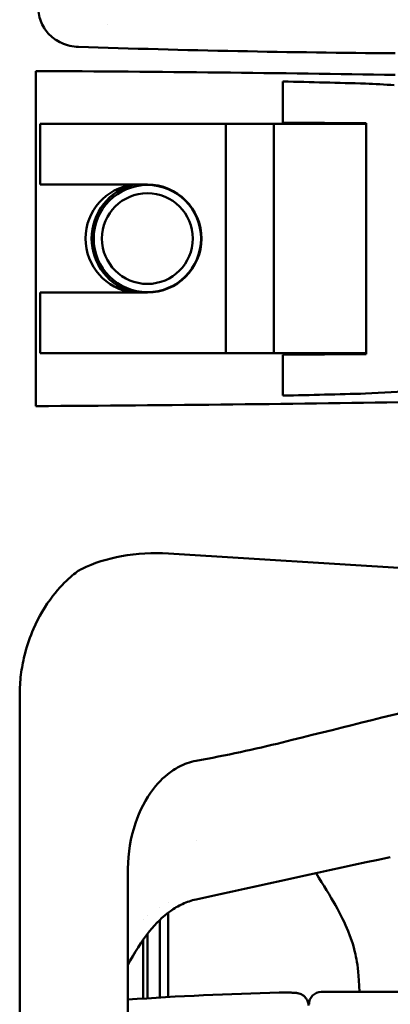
# Model space of a CAD drawing. Header units: millimetres. Extents: x 0 to 4878, y -120 to 1682.
# Tile 207 of 213: x 1172 to 1216, y 1273 to 1392. Entities that reach past the tile are written whole.
import ezdxf

# ---------------------------------------------------------------- set-up
doc = ezdxf.new("R2010")
doc.units = ezdxf.units.MM
doc.header["$LTSCALE"] = 2
doc.layers.add('Sichtbar (ISO)', color=7, linetype='Continuous', lineweight=50)

msp = doc.modelspace()

# ---------------------------------------------------------------- linework, layer by layer
at = {"layer": 'Sichtbar (ISO)'}
for p, q in [((1182.213, 1391.5136), (1182.2108, 1391.5136)), ((1173.487, 1385.8311), (1173.487, 1345.1961)), ((1203.387, 1379.6009), (1203.387, 1384.5576)), ((1173.987, 1379.4136), (1174.487, 1379.4136)), ((1173.987, 1372.0636), (1173.987, 1379.4136)), ((1196.487, 1379.4136), (1174.487, 1379.4136)), ((1196.487, 1379.4136), (1196.787, 1379.4136)), ((1196.487, 1351.6136), (1196.487, 1379.4136)), ((1201.987, 1379.4136), (1196.787, 1379.4136)), ((1201.987, 1379.4136), (1202.287, 1379.4136)), ((1213.487, 1379.4136), (1202.287, 1379.4136)), ((1202.287, 1379.4136), (1202.287, 1351.6136)), ((1213.487, 1379.5127), (1203.387, 1379.6009)), ((1205.987, 1379.5782), (1205.987, 1379.4136)), ((1207.487, 1379.5651), (1207.487, 1379.4136)), ((1213.387, 1379.5136), (1212.487, 1379.5136)), ((1212.487, 1379.4136), (1212.487, 1379.5136)), ((1213.487, 1379.5127), (1213.487, 1379.4136)), ((1213.487, 1379.4136), (1213.487, 1351.6136)), ((1174.487, 1372.0636), (1173.987, 1372.0636)), ((1186.987, 1372.0636), (1174.487, 1372.0636)), ((1173.987, 1358.9636), (1174.487, 1358.9636)), ((1173.987, 1351.6136), (1173.987, 1358.9636)), ((1186.987, 1358.9636), (1174.487, 1358.9636)), ((1174.487, 1351.6136), (1173.987, 1351.6136)), ((1196.487, 1351.6136), (1174.487, 1351.6136)), ((1196.787, 1351.6136), (1196.487, 1351.6136)), ((1201.987, 1351.6136), (1196.787, 1351.6136)), ((1202.287, 1351.6136), (1201.987, 1351.6136)), ((1213.487, 1351.6136), (1202.287, 1351.6136)), ((1213.487, 1351.5145), (1203.387, 1351.4263)), ((1205.987, 1351.6136), (1205.987, 1351.449)), ((1207.487, 1351.6136), (1207.487, 1351.4621)), ((1212.487, 1351.5136), (1212.487, 1351.6136)), ((1212.487, 1351.5136), (1213.387, 1351.5136)), ((1213.487, 1351.6136), (1213.487, 1351.5145)), ((1203.387, 1346.4696), (1203.387, 1351.4263)), ((1223.3564, 1325.1958), (1189.5385, 1327.3311)), ((1171.5297, 1310.1049), (1171.5297, 1080.9223)), ((1192.8884, 1292.4789), (1192.8884, 1292.4789)), ((1184.6192, 1288.8076), (1184.6192, 1102.2196)), ((1189.4854, 1284.9511), (1189.4854, 1284.9511)), ((1188.477, 1284.4539), (1188.477, 1284.4539)), ((1186.487, 1282.958), (1186.487, 1282.958)), ((1186.987, 1283.4222), (1186.987, 1283.4222)), ((1186.987, 1281.1875), (1186.987, 1273.3913)), ((1186.487, 1273.3595), (1186.487, 1280.5065)), ((1184.6192, 1278.7586), (1184.6192, 1278.7582)), ((1221.2366, 1274.1829), (1212.1384, 1274.1829))]:
    msp.add_line(p, q, dxfattribs=at)
for radius in [6.5, 5.5]:
    msp.add_circle((1186.987, 1365.5136), radius, dxfattribs=at)
for centre, radius, start, end in [((1186.087, 1365.5136), 6.6, 97.057083, 262.942917), ((1186.987, 1365.5136), 6.75, 103.982311, 256.017689), ((1186.987, 1365.5136), 6.55, 270, 90), ((1212.1384, 874.2636), 399.9193, 91.316162, 93.945756), ((1208.0588, 1272.6621), 1.5, 90.586693, 180), ((1212.1384, 874.2636), 399.9193, 90, 90.586693)]:
    msp.add_arc(centre, radius, start, end, dxfattribs=at)
for centre, major_axis, ratio, start_param, end_param in [((1145.0916, 1379.9136), (171.8175, 0), 0.03492077, 1.13906854, 1.40476953), ((1162.1605, 1379.5136), (-105.9567, 0), 0.05167608, 4.20777803, 4.31274685), ((1122.9447, 1351.5136), (-129.5471, 0), 0.05167608, 2.34359528, 2.41175352), ((1145.0916, 1351.1136), (171.8175, 0), 0.03492077, 4.87841577, 5.16447875), ((1162.1605, 1351.5136), (105.9567, 0), 0.05167608, 5.11203111, 5.21699993), ((-50809.0156, -993.6668), (74628.2081, 10058.2046), 0.08581914, 5.47170231, 5.47214181), ((1202.7654, 1288.8079), (-0.0002, -18.6523), 0.97286947, 4.69583266, 4.71241305)]:
    msp.add_ellipse(centre, major_axis=major_axis, ratio=ratio, start_param=start_param, end_param=end_param, dxfattribs=at)
for points, knots in [([(1178.6329, 1388.7575), (1177.9262, 1388.7868), (1177.2228, 1388.9506), (1176.0463, 1389.483), (1175.5509, 1389.814), (1174.7278, 1390.6388), (1174.4021, 1391.1238), (1174.0418, 1391.9486), (1173.9424, 1392.2573), (1173.807, 1392.8896), (1173.7711, 1393.2128), (1173.7663, 1393.5365)], [0.000180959, 0.000180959, 0.000180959, 0.000180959, 0.212315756, 0.212315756, 0.388361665, 0.388361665, 0.561155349, 0.561155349, 0.657811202, 0.657811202, 0.754724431, 0.754724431, 0.754724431, 0.754724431]), ([(1216.9875, 1387.9807), (1210.6364, 1388.0249), (1204.2829, 1388.113), (1191.4993, 1388.3721), (1185.0637, 1388.5443), (1178.6329, 1388.7575)], [-3.83837954, -3.83837954, -3.83837954, -3.83837954, -1.93185837, -1.93185837, -0.00018685, -0.00018685, -0.00018685, -0.00018685]), ([(1178.9964, 1325.4269), (1180.5302, 1326.1764), (1182.1769, 1326.6943), (1185.7239, 1327.3545), (1187.6405, 1327.451), (1189.5385, 1327.3311)], [0, 0, 0, 0, 0.51227727, 0.51227727, 1.08125952, 1.08125952, 1.08125952, 1.08125952]), ([(1171.5303, 1310.4969), (1171.537, 1310.9046), (1171.5559, 1311.312), (1171.6185, 1312.121), (1171.662, 1312.5226), (1171.8249, 1313.6984), (1171.9781, 1314.4711), (1172.4376, 1316.2465), (1172.78, 1317.243), (1173.8174, 1319.6181), (1174.6031, 1320.9621), (1176.2947, 1323.1515), (1177.0358, 1323.9057), (1178.2561, 1324.9739), (1178.7444, 1325.3082), (1178.9932, 1325.4254)], [0.0000416, 0.0000416, 0.0000416, 0.0000416, 0.12235091, 0.12235091, 0.24347109, 0.24347109, 0.47847713, 0.47847713, 0.7937214, 0.7937214, 1.25507035, 1.25507035, 1.6218112, 1.6218112, 1.96362011, 1.96362011, 1.96362011, 1.96362011]), ([(1171.5303, 1310.4969), (1171.5297, 1310.4317), (1171.5297, 1310.366), (1171.5297, 1310.2359), (1171.5297, 1310.17), (1171.5297, 1310.1049)], [-0.0390466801, -0.0390466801, -0.0390466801, -0.0390466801, -0.0195270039, -0.0195270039, -0.000001, -0.000001, -0.000001, -0.000001]), ([(1203.3208, 1304.4191), (1201.6499, 1304.003), (1199.9359, 1303.6096), (1196.4767, 1302.8682), (1194.669, 1302.5096), (1192.8869, 1302.1844)], [0.000001, 0.000001, 0.000001, 0.000001, 0.5165943, 0.5165943, 1.06044836, 1.06044836, 1.06044836, 1.06044836]), ([(1192.8869, 1302.1844), (1192.158, 1302.0514), (1191.4603, 1301.8014), (1190.5727, 1301.3332), (1190.3477, 1301.1999), (1189.2071, 1300.4509), (1188.4055, 1299.669), (1186.7694, 1297.554), (1186.049, 1296.1156), (1184.9547, 1292.8608), (1184.6517, 1290.9811), (1184.6217, 1289.1168)], [0.00000306, 0.00000306, 0.00000306, 0.00000306, 0.22273607, 0.22273607, 0.30116124, 0.30116124, 0.63212256, 0.63212256, 1.10075741, 1.10075741, 1.65426313, 1.65426313, 1.65426313, 1.65426313]), ([(1207.4143, 1288.5553), (1209.279, 1285.5882), (1210.4997, 1283.5057), (1211.9055, 1280.024), (1212.1651, 1278.8581), (1212.4679, 1277.2839), (1212.5906, 1276.2597), (1212.684, 1274.1829)], [1.93525736, 1.93525736, 1.93525736, 1.93525736, 2.43148909, 2.43148909, 2.80285899, 2.80285899, 3.22808893, 3.22808893, 3.22808893, 3.22808893]), ([(1192.8778, 1285.3768), (1192.3129, 1285.2533), (1191.767, 1285.0651), (1190.7277, 1284.5815), (1190.2395, 1284.291), (1188.8283, 1283.2829), (1187.9956, 1282.4426), (1186.2654, 1280.3047), (1185.4016, 1278.8911), (1184.6192, 1277.4242)], [-1.71981838, -1.71981838, -1.71981838, -1.71981838, -1.55594034, -1.55594034, -1.39514027, -1.39514027, -1.06494702, -1.06494702, -0.61744596, -0.61744596, -0.61744596, -0.61744596]), ([(1189.4861, 1283.7447), (1189.487, 1281.9087), (1189.487, 1280.2013), (1189.487, 1277.4082), (1189.487, 1276.1709), (1189.487, 1273.5409)], [-3.31810462, -3.31810462, -3.31810462, -3.31810462, -1.45103758, -1.45103758, -0.35447969, -0.35447969, -0.35447969, -0.35447969]), ([(1188.4874, 1273.483), (1188.487, 1274.1224), (1188.485, 1274.7865), (1188.4857, 1276.3762), (1188.4913, 1277.0969), (1188.4884, 1277.9228), (1188.4875, 1278.0886), (1188.4845, 1279.6068), (1188.4997, 1280.6375), (1188.4917, 1282.0116), (1188.4878, 1282.4486), (1188.4843, 1282.8781)], [0.29022751, 0.29022751, 0.29022751, 0.29022751, 0.48221385, 0.48221385, 0.77585203, 0.77585203, 0.84994745, 0.84994745, 1.4841779, 1.4841779, 1.78037431, 1.78037431, 1.78037431, 1.78037431]), ([(1202.9525, 1274.0774), (1203.1875, 1274.0828), (1203.4254, 1274.086), (1203.8677, 1274.0872), (1204.0777, 1274.0854), (1204.4576, 1274.0771), (1204.6291, 1274.0705), (1204.8654, 1274.0552), (1204.9457, 1274.0486), (1205.0877, 1274.032), (1205.1499, 1274.0233), (1205.2982, 1273.994), (1205.3898, 1273.9711), (1205.5649, 1273.9067), (1205.6472, 1273.8691), (1205.8209, 1273.7695), (1205.9125, 1273.7031), (1206.1038, 1273.5284), (1206.1994, 1273.4114), (1206.3564, 1273.1476), (1206.4166, 1272.9959), (1206.4749, 1272.7335), (1206.487, 1272.6234), (1206.487, 1272.5139)], [0, 0, 0, 0, 0.070497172, 0.070497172, 0.139976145, 0.139976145, 0.211790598, 0.211790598, 0.254139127, 0.254139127, 0.285920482, 0.285920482, 0.32004222, 0.32004222, 0.348097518, 0.348097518, 0.382045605, 0.382045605, 0.426627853, 0.426627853, 0.474533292, 0.474533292, 0.507465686, 0.507465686, 0.507465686, 0.507465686])]:
    msp.add_open_spline(points, degree=3, knots=knots, dxfattribs=at)
for points in [[(1213.387, 1384.3066), (1214.5538, 1384.2478), (1215.7205, 1384.1868), (1216.887, 1384.1233)], [(1203.3208, 1304.4191), (1209.7539, 1306.0215), (1216.1869, 1307.6242), (1222.6197, 1309.2274)]]:
    msp.add_open_spline(points, degree=3, dxfattribs=at)

doc.saveas('drawing.dxf')
